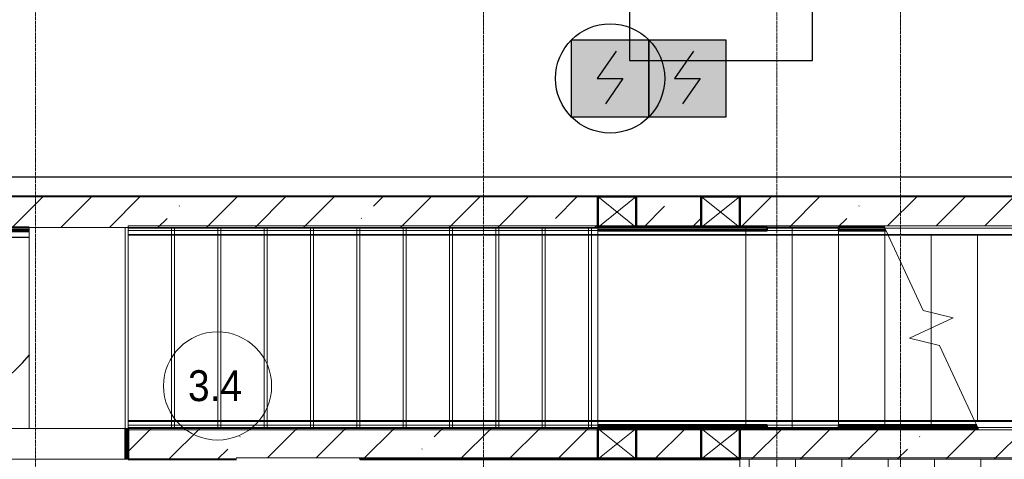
# Model space of a CAD drawing. Header units: millimetres. Extents: x -816133 to 919604, y 87941 to 147341.
# Tile 228 of 256: x 150984 to 157358, y 127783 to 130627. Entities that reach past the tile are written whole.
import ezdxf
from ezdxf.enums import TextEntityAlignment as Align

# ---------------------------------------------------------------- set-up
doc = ezdxf.new("R2010")
doc.units = ezdxf.units.MM
for name, pattern in [('Линия сетки', [25, 20, -2.5, 0, -2.5]), ('Сверху', [3.96875, 2.38125, -1.5875]), ('Сверху_2_', [4.5, 3, -1.5]), ('Штрих_3_1_5_', [4.5, 3, -1.5])]:
    doc.linetypes.add(name, pattern=pattern)
for name, color, linetype, lineweight in [('_Сверху_ - Линия разреза ограждения', 7, 'Сверху_2_', 18), ('A-000-M_MASS', 7, 'Continuous', 18), ('A-010-A_ROOM', 7, 'Continuous', 20), ('A-200-M_WALL', 7, 'Continuous', 18), ('A-200-M_WALL_EXT', 7, 'Continuous', 18), ('A-200-M_WALL_INT', 7, 'Continuous', 18), ('A-200-M_WALL_PAT', 7, 'Continuous', 40), ('A-242-M_STAIR', 7, 'Continuous', 18), ('A-242-MB_STAIR', 7, 'Сверху_2_', 18), ('A-314-M_WINDOW', 7, 'Continuous', 18), ('A-325-M_DOOR_OPENING', 7, 'Continuous', 18), ('A-325-M_DOOR_PANEL', 7, 'Continuous', 30), ('RC-Извещатели_пожарные', 1, 'Continuous', 30), ('Z-030-M_GRID', 7, 'Continuous', 9), ('Z-060-M_DETAIL', 7, 'Continuous', 18), ('Поручни', 252, 'Continuous', 5), ('СОУЭ', 1, 'Continuous', 30), ('СС-011-ПОЖ-СИГНАЛИЗАЦИЯ', 1, 'Continuous', 30)]:
    doc.layers.add(name, color=color, linetype=linetype, lineweight=lineweight)
doc.layers.add('EI_HATCH_GALV', color=7, linetype='Continuous')
doc.styles.add('Arial_2', font='arial.ttf', dxfattribs={"width": 0.9, "height": 400})
doc.styles.add('ISOCPEUR', font='isocpeur.ttf', dxfattribs={"height": 300})

# ---------------------------------------------------------------- blocks, each defined once
blk = doc.blocks.new('13эт')
at = {"layer": '_Сверху_ - Линия разреза ограждения', "color": 9, "linetype": 'Сверху'}
for p, q in [((426995.4, 129262.6), (426995.4, 129292.6)), ((429995.4, 129292.6), (426995.4, 129292.6)), ((426995.4, 129232.6), (426995.4, 129282.6)), ((429995.4, 129282.6), (426995.4, 129282.6)), ((426995.4, 129237.6), (426995.4, 129277.6)), ((429995.4, 129277.6), (426995.4, 129277.6)), ((430295.4, 129292.6), (429995.4, 129292.6)), ((430295.4, 129282.6), (429995.4, 129282.6)), ((430295.4, 129277.6), (429995.4, 129277.6)), ((430995.4, 129292.6), (430295.4, 129292.6)), ((430995.4, 129282.6), (430295.4, 129282.6)), ((430995.4, 129277.6), (430295.4, 129277.6)), ((431892.3, 129292.6), (430995.4, 129292.6)), ((431892.5, 129282.6), (430995.4, 129282.6)), ((431894.8, 129277.6), (430995.4, 129277.6)), ((429995.4, 129262.6), (426995.4, 129262.6)), ((429995.4, 129237.6), (426995.4, 129237.6)), ((429995.4, 129232.6), (426995.4, 129232.6)), ((430295.4, 129262.6), (429995.4, 129262.6)), ((430295.4, 129237.6), (429995.4, 129237.6)), ((430295.4, 129232.6), (429995.4, 129232.6)), ((430995.4, 129262.6), (430295.4, 129262.6)), ((430995.4, 129237.6), (430295.4, 129237.6)), ((430995.4, 129232.6), (430295.4, 129232.6)), ((431901.8, 129262.6), (430995.4, 129262.6)), ((431913.5, 129237.6), (430995.4, 129237.6)), ((431915.8, 129232.6), (430995.4, 129232.6)), ((426995.4, 127983.4), (426995.4, 128033.4)), ((429995.4, 128033.4), (426995.4, 128033.4)), ((426995.4, 127988.4), (426995.4, 128028.4)), ((429995.4, 128028.4), (426995.4, 128028.4)), ((426995.4, 127973.4), (426995.4, 128003.4)), ((429995.4, 128003.4), (426995.4, 128003.4)), ((430295.4, 128033.4), (429995.4, 128033.4)), ((430295.4, 128028.4), (429995.4, 128028.4)), ((430295.4, 128003.4), (429995.4, 128003.4)), ((430995.4, 128033.4), (430295.4, 128033.4)), ((430995.4, 128028.4), (430295.4, 128028.4)), ((430995.4, 128003.4), (430295.4, 128003.4)), ((432475, 128033.4), (430995.4, 128033.4)), ((432477.3, 128028.4), (430995.4, 128028.4)), ((432489, 128003.4), (430995.4, 128003.4)), ((429995.4, 127988.4), (426995.4, 127988.4)), ((429995.4, 127983.4), (426995.4, 127983.4)), ((429995.4, 127973.4), (426995.4, 127973.4)), ((430295.4, 127988.4), (429995.4, 127988.4)), ((430295.4, 127983.4), (429995.4, 127983.4)), ((430295.4, 127973.4), (429995.4, 127973.4)), ((430995.4, 127988.4), (430295.4, 127988.4)), ((430995.4, 127983.4), (430295.4, 127983.4)), ((430995.4, 127973.4), (430295.4, 127973.4)), ((432496, 127988.4), (430995.4, 127988.4)), ((432015.4, 127983.4), (430995.4, 127983.4)), ((432498.5, 127973.4), (430995.4, 127973.4)), ((428492.3, 127792.5), (429995.4, 127792.5)), ((429995.4, 127792.5), (430695.4, 127792.5)), ((430695.4, 127792.5), (430995.4, 127792.5)), ((430995.4, 127792.5), (433995.4, 127792.5))]:
    blk.add_line(p, q, dxfattribs=at)
at = {"layer": 'A-000-M_MASS', "color": 9}
for p, q in [((426355.4, 129282.9), (426975.4, 129282.9)), ((426355.4, 129282.9), (426355.4, 127982.9)), ((426975.4, 129282.9), (427275.4, 129282.9)), ((426975.4, 127982.9), (426975.4, 129282.9)), ((427275.4, 129282.9), (427575.4, 129282.9)), ((427275.4, 129282.9), (427275.4, 127982.9)), ((427875.4, 129282.9), (427575.4, 129282.9)), ((427575.4, 129282.9), (427575.4, 127982.9)), ((427875.4, 127982.9), (427875.4, 129282.9)), ((428175.4, 129282.9), (427875.4, 129282.9)), ((428175.4, 127982.9), (428175.4, 129282.9)), ((428475.4, 129282.9), (428175.4, 129282.9)), ((428475.4, 127982.9), (428475.4, 129282.9)), ((428475.4, 129282.9), (428775.4, 129282.9)), ((428775.4, 129282.9), (429075.4, 129282.9)), ((428775.4, 129282.9), (428775.4, 127982.9)), ((429075.4, 129282.9), (429375.4, 129282.9)), ((429075.4, 127982.9), (429075.4, 129282.9)), ((429375.4, 129282.9), (429675.4, 129282.9)), ((429375.4, 127982.9), (429375.4, 129282.9)), ((429975.4, 129282.9), (429675.4, 129282.9)), ((429675.4, 129282.9), (429675.4, 127982.9)), ((429975.4, 127982.9), (429975.4, 129282.9)), ((429975.4, 129282.9), (430035.4, 129282.9)), ((430035.4, 129282.9), (430035.4, 127982.9)), ((426975.4, 127982.9), (426355.4, 127982.9)), ((427275.4, 127982.9), (426975.4, 127982.9)), ((427575.4, 127982.9), (427275.4, 127982.9)), ((427875.4, 127982.9), (427575.4, 127982.9)), ((428175.4, 127982.9), (427875.4, 127982.9)), ((428475.4, 127982.9), (428175.4, 127982.9)), ((428775.4, 127982.9), (428475.4, 127982.9)), ((429075.4, 127982.9), (428775.4, 127982.9)), ((429375.4, 127982.9), (429075.4, 127982.9)), ((429675.4, 127982.9), (429375.4, 127982.9)), ((429675.4, 127982.9), (429975.4, 127982.9)), ((430035.4, 127982.9), (429975.4, 127982.9)), ((430955.4, 127782.9), (431015.4, 127782.9)), ((430955.4, 126482.9), (430955.4, 127782.9)), ((431015.4, 127782.9), (431015.4, 126482.9)), ((431315.4, 127782.9), (431015.4, 127782.9)), ((431315.4, 127782.9), (431615.4, 127782.9)), ((431315.4, 127782.9), (431315.4, 126482.9)), ((431615.4, 127782.9), (431915.4, 127782.9)), ((431615.4, 127782.9), (431615.4, 126482.9)), ((431915.4, 127782.9), (432215.4, 127782.9)), ((431915.4, 127782.9), (431915.4, 126482.9)), ((432215.4, 127782.9), (432515.4, 127782.9)), ((432215.4, 127782.9), (432215.4, 126482.9)), ((432515.4, 127782.9), (432815.4, 127782.9)), ((432515.4, 127782.9), (432515.4, 126482.9))]:
    blk.add_line(p, q, dxfattribs=at)
at = {"layer": 'A-010-A_ROOM', "color": 9}
blk.add_circle((427574.4, 128257.6), 350, dxfattribs=at)
at = {"layer": 'A-200-M_WALL', "color": 9, "lineweight": 40}
for p, q in [((425410.4, 129267.9), (426355.4, 129267.9)), ((430035.4, 129267.9), (431132.9, 129267.9)), ((431595.4, 129267.9), (431899.3, 129267.9)), ((426980.4, 127982.9), (426980.4, 127782.9)), ((431132.9, 127998), (430035.4, 127998)), ((432490.7, 127998), (431595.4, 127998))]:
    blk.add_line(p, q, dxfattribs=at)
at = {"layer": 'A-200-M_WALL_EXT', "color": 9, "lineweight": 40}
for p, q in [((430035.4, 129482.9), (425195.4, 129482.9)), ((430705.4, 129482.9), (430285.4, 129482.9)), ((436295.4, 129482.9), (430955.4, 129482.9)), ((425410.4, 129282.9), (426355.4, 129282.9)), ((430285.4, 129282.9), (430705.4, 129282.9)), ((430955.4, 129282.9), (431895.4, 129282.9)), ((426995.4, 127982.9), (426995.4, 127782.9)), ((430705.4, 127982.9), (430285.4, 127982.9)), ((432495.5, 127982.9), (430955.4, 127982.9)), ((426995.4, 127782.9), (427696, 127782.9)), ((428495.3, 127782.9), (430035.4, 127782.9)), ((430285.4, 127782.9), (430705.4, 127782.9))]:
    blk.add_line(p, q, dxfattribs=at)
at = {"layer": 'A-200-M_WALL_INT', "color": 9, "lineweight": 40}
for p, q in [((426355.4, 129282.9), (425410.4, 129282.9)), ((430705.4, 129282.9), (430285.4, 129282.9)), ((431132.9, 129282.9), (430955.4, 129282.9)), ((431132.9, 129262.9), (431132.9, 129282.9)), ((431895.4, 129282.9), (431595.4, 129282.9)), ((431595.4, 129282.9), (431595.4, 129262.9)), ((425410.4, 129262.9), (426355.4, 129262.9)), ((430035.4, 129262.9), (431132.9, 129262.9)), ((431595.4, 129262.9), (431901.7, 129262.9)), ((431132.9, 128003), (430035.4, 128003)), ((431132.9, 127983), (431132.9, 128003)), ((432489.1, 128003), (431595.4, 128003)), ((431595.4, 128003), (431595.4, 127983)), ((426975.4, 127982.9), (426975.4, 127782.9)), ((426995.4, 127782.9), (426995.4, 127982.9)), ((430285.4, 127983), (430705.4, 127983)), ((430955.4, 127983), (431132.9, 127983)), ((431595.4, 127983), (432495.5, 127983))]:
    blk.add_line(p, q, dxfattribs=at)
at = {"layer": 'A-200-M_WALL_INT', "color": 9}
for p, q in [((431595.4, 129262.9), (431132.9, 129262.9)), ((431132.9, 128003), (431595.4, 128003))]:
    blk.add_line(p, q, dxfattribs=at)
at = {"layer": 'A-200-M_WALL_PAT', "color": 9, "linetype": 'Continuous', "lineweight": 9}
for p, q in [((426245.3, 129282.9), (426445.3, 129482.9)), ((426559.6, 129282.9), (426759.6, 129482.9)), ((426873.9, 129282.9), (427073.9, 129482.9)), ((427502.6, 129282.9), (427702.6, 129482.9)), ((427816.9, 129282.9), (428016.9, 129482.9)), ((428131.2, 129282.9), (428331.2, 129482.9)), ((428583, 129420.4), (428645.5, 129482.9)), ((428759.8, 129282.9), (428959.8, 129482.9)), ((429074.1, 129282.9), (429274.1, 129482.9)), ((429388.4, 129282.9), (429588.4, 129482.9)), ((429761.6, 129341.8), (429902.7, 129482.9)), ((430960, 129282.9), (431160, 129482.9)), ((431274.3, 129282.9), (431474.3, 129482.9)), ((431912.5, 129292.6), (432102.9, 129482.9)), ((432226.8, 129292.6), (432417.2, 129482.9)), ((432541.2, 129292.6), (432731.5, 129482.9)), ((427325.7, 129420.4), (427328.1, 129422.8)), ((430331.3, 129282.9), (430468.8, 129420.4)), ((431726.1, 129420.4), (431728.4, 129422.8)), ((427188.3, 129282.9), (427247.2, 129341.8)), ((428504.4, 129341.8), (428506.8, 129344.2)), ((430645.7, 129282.9), (430705.4, 129342.7)), ((431588.6, 129282.9), (431647.5, 129341.8)), ((430017, 129282.9), (430035.4, 129301.3)), ((426995.4, 127832.8), (427145.5, 127982.9)), ((427259.8, 127782.9), (427459.8, 127982.9)), ((427898, 127792.5), (428088.4, 127982.9)), ((428212.3, 127792.5), (428402.7, 127982.9)), ((428517, 127782.9), (428717, 127982.9)), ((428975.9, 127927.4), (429031.3, 127982.9)), ((429145.7, 127782.9), (429345.7, 127982.9)), ((429460, 127782.9), (429660, 127982.9)), ((429774.3, 127782.9), (429974.3, 127982.9)), ((430285.4, 127979.8), (430288.6, 127982.9)), ((430402.9, 127782.9), (430602.9, 127982.9)), ((431031.5, 127782.9), (431231.5, 127982.9)), ((431345.8, 127782.9), (431545.8, 127982.9)), ((431660.1, 127782.9), (431860.1, 127982.9)), ((432288.7, 127782.9), (432488.7, 127982.9)), ((432603.1, 127782.9), (432793.5, 127973.4)), ((427718.6, 127927.4), (427721, 127929.8)), ((432118.9, 127927.4), (432121.3, 127929.8)), ((427574.1, 127782.9), (427640, 127848.9)), ((428897.3, 127848.9), (428899.7, 127851.2)), ((431974.4, 127782.9), (432040.4, 127848.9))]:
    blk.add_line(p, q, dxfattribs=at)
at = {"layer": 'A-242-M_STAIR', "color": 9}
for p, q in [((431895.4, 129283), (431892.3, 129283)), ((430995.4, 128033.4), (430995.4, 129232.6)), ((431295.4, 128033.4), (431295.4, 129232.6)), ((431595.4, 128033.4), (431595.4, 129232.6)), ((431895.4, 128033.4), (431895.4, 129232.6)), ((432195.4, 128733.4), (432195.4, 129232.6)), ((432495.4, 128033.4), (432495.4, 129232.6)), ((432195.4, 128633), (432195.4, 128733.4)), ((432195.4, 128532.5), (432195.4, 128633)), ((432195.4, 128033.4), (432195.4, 128532.5))]:
    blk.add_line(p, q, dxfattribs=at)
at = {"layer": 'A-242-M_STAIR', "color": 9, "linetype": 'Штрих_3_1_5_'}
for p, q in [((430995.4, 128033.4), (430995.4, 129232.6)), ((431295.4, 128033.4), (431295.4, 129232.6)), ((431595.4, 128033.4), (431595.4, 129232.6)), ((431895.4, 128033.4), (431895.4, 129232.6)), ((432195.4, 128733.4), (432195.4, 129232.6)), ((432495.4, 128033.4), (432495.4, 129232.6)), ((432195.4, 128633), (432195.4, 128733.4)), ((432195.4, 128532.5), (432195.4, 128633)), ((432195.4, 128033.4), (432195.4, 128532.5))]:
    blk.add_line(p, q, dxfattribs=at)
at = {"layer": 'A-242-MB_STAIR', "color": 9, "linetype": 'Сверху'}
for p, q in [((426995.4, 127983), (426995.4, 129283)), ((429995.4, 129283), (426995.4, 129283)), ((427295.4, 127983), (427295.4, 129283)), ((427295.4, 127983), (427295.4, 129283)), ((427595.4, 127983), (427595.4, 129283)), ((427595.4, 127983), (427595.4, 129283)), ((427895.4, 127983), (427895.4, 129283)), ((427895.4, 127983), (427895.4, 129283)), ((428195.4, 127983), (428195.4, 129283)), ((428195.4, 127983), (428195.4, 129283)), ((428495.4, 127983), (428495.4, 129283)), ((428495.4, 127983), (428495.4, 129283)), ((428795.4, 127983), (428795.4, 129283)), ((428795.4, 127983), (428795.4, 129283)), ((429095.4, 127983), (429095.4, 129283)), ((429095.4, 127983), (429095.4, 129283)), ((429395.4, 127983), (429395.4, 129283)), ((429395.4, 127983), (429395.4, 129283)), ((429695.4, 127983), (429695.4, 129283)), ((429695.4, 127983), (429695.4, 129283)), ((430995.4, 129283), (429995.4, 129283)), ((429995.4, 127983), (429995.4, 129283)), ((429995.4, 127983), (429995.4, 129283)), ((430995.4, 127983), (430995.4, 129283)), ((431892.3, 129283), (430995.4, 129283)), ((430995.4, 127983), (430995.4, 129283)), ((431295.4, 127983), (431295.4, 129283)), ((431295.4, 127983), (431295.4, 129283)), ((431595.4, 127983), (431595.4, 129283)), ((431595.4, 127983), (431595.4, 129283)), ((431895.4, 127983), (431895.4, 129276.3)), ((431895.4, 127983), (431895.4, 129276.3)), ((432195.4, 128633), (432195.4, 128733.4)), ((432195.4, 128633), (432195.4, 128733.4)), ((432195.4, 128003), (432195.4, 128532.5)), ((432195.4, 128003), (432195.4, 128532.5)), ((429995.4, 127983), (426995.4, 127983)), ((429995.4, 127983), (430995.4, 127983)), ((431895.4, 127983), (430995.4, 127983))]:
    blk.add_line(p, q, dxfattribs=at)
at = {"layer": 'A-242-MB_STAIR', "color": 9, "linetype": 'Continuous'}
for p, q in [((431892.3, 129283), (431894.8, 129277.6)), ((431913.5, 129237.6), (432142.6, 128746.3)), ((432142.6, 128746.3), (432337, 128699)), ((432337, 128699), (432053.8, 128566.9)), ((432053.8, 128566.9), (432248.2, 128519.7)), ((432248.2, 128519.7), (432477.3, 128028.4)), ((432496, 127988.4), (432498.5, 127983))]:
    blk.add_line(p, q, dxfattribs=at)
at = {"layer": 'A-314-M_WINDOW', "color": 9, "lineweight": 50}
for p, q in [((430035.4, 129282.9), (430035.4, 129482.9)), ((430035.4, 129482.9), (430285.4, 129482.9)), ((430285.4, 129482.9), (430285.4, 129282.9)), ((430705.4, 129282.9), (430705.4, 129482.9)), ((430705.4, 129482.9), (430955.4, 129482.9)), ((430955.4, 129482.9), (430955.4, 129282.9)), ((430285.4, 129282.9), (430035.4, 129282.9)), ((430955.4, 129282.9), (430705.4, 129282.9)), ((430035.4, 127782.9), (430035.4, 127982.9)), ((430035.4, 127982.9), (430285.4, 127982.9)), ((430285.4, 127982.9), (430285.4, 127782.9)), ((430705.4, 127782.9), (430705.4, 127982.9)), ((430705.4, 127982.9), (430955.4, 127982.9)), ((430955.4, 127982.9), (430955.4, 127782.9)), ((430285.4, 127782.9), (430035.4, 127782.9)), ((430955.4, 127782.9), (430705.4, 127782.9))]:
    blk.add_line(p, q, dxfattribs=at)
at = {"layer": 'A-325-M_DOOR_OPENING', "color": 9}
for p, q in [((426355.4, 127982.9), (425395.4, 127982.9)), ((426995.4, 127782.9), (425395.4, 127782.9))]:
    blk.add_line(p, q, dxfattribs=at)
at = {"layer": 'A-325-M_DOOR_PANEL', "color": 9}
for p, q in [((425395.4, 129257.9), (426355.4, 129257.9)), ((426355.4, 129217.9), (425395.4, 129217.9))]:
    blk.add_line(p, q, dxfattribs=at)
blk.add_arc((425395.4, 129257.9), 1250, 270, 320.27327, dxfattribs=at)
at = {"layer": 'Z-030-M_GRID', "color": 9, "linetype": 'Линия сетки'}
for p, q in [((426395.4, 118828.7), (426395.4, 138582.9)), ((429295.4, 117558.7), (429295.4, 138582.9)), ((431195.4, 118828.7), (431195.4, 138582.9)), ((431995.4, 117558.7), (431995.4, 138582.9))]:
    blk.add_line(p, q, dxfattribs=at)
at = {"layer": 'Z-060-M_DETAIL', "color": 9}
for p, q in [((430035.4, 129282.9), (430035.4, 129482.9)), ((430285.4, 129482.9), (430035.4, 129482.9)), ((430035.4, 129282.9), (430285.4, 129482.9)), ((430285.4, 129282.9), (430035.4, 129482.9)), ((430285.4, 129282.9), (430285.4, 129482.9)), ((430705.4, 129282.9), (430705.4, 129482.9)), ((430955.4, 129482.9), (430705.4, 129482.9)), ((430705.4, 129282.9), (430955.4, 129482.9)), ((430955.4, 129282.9), (430705.4, 129482.9)), ((430955.4, 129282.9), (430955.4, 129482.9)), ((430035.4, 129282.9), (430285.4, 129282.9)), ((430705.4, 129282.9), (430955.4, 129282.9)), ((430035.4, 127782.9), (430035.4, 127982.9)), ((430285.4, 127982.9), (430035.4, 127982.9)), ((430035.4, 127782.9), (430285.4, 127982.9)), ((430285.4, 127782.9), (430035.4, 127982.9)), ((430285.4, 127782.9), (430285.4, 127982.9)), ((430705.4, 127782.9), (430705.4, 127982.9)), ((430955.4, 127982.9), (430705.4, 127982.9)), ((430705.4, 127782.9), (430955.4, 127982.9)), ((430955.4, 127782.9), (430705.4, 127982.9)), ((430955.4, 127782.9), (430955.4, 127982.9)), ((430035.4, 127782.9), (430285.4, 127782.9)), ((430705.4, 127782.9), (430955.4, 127782.9))]:
    blk.add_line(p, q, dxfattribs=at)
at = {"layer": 'Поручни', "color": 9}
for p, q in [((431892.3, 129292.6), (431892.3, 129283)), ((431892.3, 129292.6), (431892.3, 129283)), ((433295.4, 129292.6), (431892.3, 129292.6)), ((431892.3, 129283), (431894.8, 129277.6)), ((431892.3, 129283), (431894.8, 129277.6)), ((431892.5, 129282.6), (431894.8, 129277.6)), ((431895.5, 129282.6), (431892.5, 129282.6)), ((431894.8, 129277.6), (431913.5, 129237.6)), ((431894.8, 129277.6), (431913.5, 129237.6)), ((431894.8, 129277.6), (431913.5, 129237.6)), ((433695.4, 129277.6), (431894.8, 129277.6)), ((430295.4, 129237.6), (430035.4, 129237.6)), ((430295.4, 129232.6), (430035.4, 129232.6)), ((430995.4, 129237.6), (430295.4, 129237.6)), ((430995.4, 129232.6), (430295.4, 129232.6)), ((431913.5, 129237.6), (430995.4, 129237.6)), ((431915.8, 129232.6), (430995.4, 129232.6)), ((431913.5, 129237.6), (431915.8, 129232.6)), ((433995.4, 129237.6), (431913.5, 129237.6)), ((433995.4, 129232.6), (431915.8, 129232.6)), ((430295.4, 128033.4), (430035.4, 128033.4)), ((430295.4, 128028.4), (430035.4, 128028.4)), ((430995.4, 128033.4), (430295.4, 128033.4)), ((430995.4, 128028.4), (430295.4, 128028.4)), ((432475, 128033.4), (430995.4, 128033.4)), ((432477.3, 128028.4), (430995.4, 128028.4)), ((432475, 128033.4), (432477.3, 128028.4)), ((433995.4, 128033.4), (432475, 128033.4)), ((432477.3, 128028.4), (432496, 127988.4)), ((432477.3, 128028.4), (432496, 127988.4)), ((432477.3, 128028.4), (432496, 127988.4)), ((433995.4, 128028.4), (432477.3, 128028.4)), ((432496, 127988.4), (432498.5, 127983)), ((432496, 127988.4), (432498.5, 127983)), ((433695.4, 127988.4), (432496, 127988.4)), ((432498.5, 127983), (432498.5, 127973.4)), ((432498.5, 127983), (432498.5, 127973.4)), ((433295.4, 127973.4), (432498.5, 127973.4)), ((427695.4, 127792.5), (428492.3, 127792.5)), ((428492.3, 127782.9), (428492.3, 127792.5)), ((428492.3, 127782.9), (428492.3, 127792.5))]:
    blk.add_line(p, q, dxfattribs=at)
at = {"layer": 'A-010-A_ROOM', "color": 9, "style": 'Arial_2', "width": 0.9}
blk.add_text('3.4', height=200, dxfattribs=at).set_placement((427383.2, 128159.3))
blk = doc.blocks.new('ИП 212-64 прот.R3')
at = {"layer": 'EI_HATCH_GALV', "lineweight": 30, "true_color": 0xffffff}
h = blk.add_hatch(color=7, dxfattribs=at)
h.dxf.hatch_style = 1
h.paths.add_polyline_path([(-2.5, 2.5), (2.5, 2.5), (2.5, -2.5), (-2.5, -2.5)])
at = {"color": 1, "linetype": 'ByBlock', "lineweight": -2}
for p, q in [((0.397, 1.766), (-0.83, 0)), ((-0.83, 0), (0.829, 0)), ((0.829, 0), (-0.306, -1.637))]:
    blk.add_line(p, q, dxfattribs=at)
at = {"color": 1, "linetype": 'ByBlock', "lineweight": -2, "ltscale": 0.1}
blk.add_lwpolyline([(-2.5, 2.5), (2.5, 2.5), (2.5, -2.5), (-2.5, -2.5)], close=True, dxfattribs=at)
blk = doc.blocks.new('*U1208')
at = {"layer": 'EI_HATCH_GALV', "lineweight": 30, "true_color": 0xffffff}
h = blk.add_hatch(color=7, dxfattribs=at)
h.dxf.hatch_style = 1
h.paths.add_polyline_path([(-2.5, 2.5), (2.5, 2.5), (2.5, -2.5), (-2.5, -2.5)])
at = {"color": 1, "linetype": 'ByBlock', "lineweight": -2}
for p, q in [((0.397, 1.766), (-0.83, 0)), ((-0.83, 0), (0.829, 0)), ((0.829, 0), (-0.306, -1.637))]:
    blk.add_line(p, q, dxfattribs=at)
at = {"color": 1, "linetype": 'ByBlock', "lineweight": -2, "ltscale": 0.1}
blk.add_lwpolyline([(-2.5, 2.5), (2.5, 2.5), (2.5, -2.5), (-2.5, -2.5)], close=True, dxfattribs=at)
at = {"layer": 'RC-Извещатели_пожарные'}
blk.add_circle((0, 0), 3.536, dxfattribs=at)
at = {"layer": 'RC-Извещатели_пожарные', "style": 'ISOCPEUR'}
blk.add_attdef('PSTN', text='', height=2.5, dxfattribs=at).set_placement((5.333, 2.657), align=Align.BOTTOM_CENTER)

msp = doc.modelspace()

# ---------------------------------------------------------------- linework, layer by layer
at = {"layer": 'СС-011-ПОЖ-СИГНАЛИЗАЦИЯ'}
for points in [[(145616.8, 130892.5), (149162.8, 130892.5), (149162.8, 131474), (149678.5, 131474), (149678.5, 130892.6), (154931.2, 130892.6), (154931.2, 130364.4), (156116.8, 130364.4), (156116.8, 130879.2), (160318.8, 130879.2), (160591.9, 131357.3)], [(163845.8, 128072.8), (162324.8, 128072.8), (162324.8, 129858.9), (162917.3, 129858.9), (162917.3, 130336.2), (161890.8, 130336.2), (161890.8, 129608.3), (149401.3, 129608.3), (149401.3, 129984), (148693.2, 129984), (148693.2, 129726.8), (139447.6, 129726.8)]]:
    msp.add_lwpolyline(points, dxfattribs=at)

# ---------------------------------------------------------------- block references
at = {"layer": 'RC-Извещатели_пожарные', "xscale": 100, "yscale": 100, "zscale": 100}
msp.add_blockref('*U1208', (154806.4, 130247.6), dxfattribs=at)
at = {"layer": 'СОУЭ', "color": 6, "xscale": 100, "yscale": 100, "zscale": 100}
msp.add_blockref('ИП 212-64 прот.R3', (155306.4, 130247.6), dxfattribs=at)
at = {"layer": 'СС-011-ПОЖ-СИГНАЛИЗАЦИЯ', "color": 9, "lineweight": 30}
msp.add_blockref('13эт', (-275309.7, 0), dxfattribs=at)

doc.saveas('drawing.dxf')
